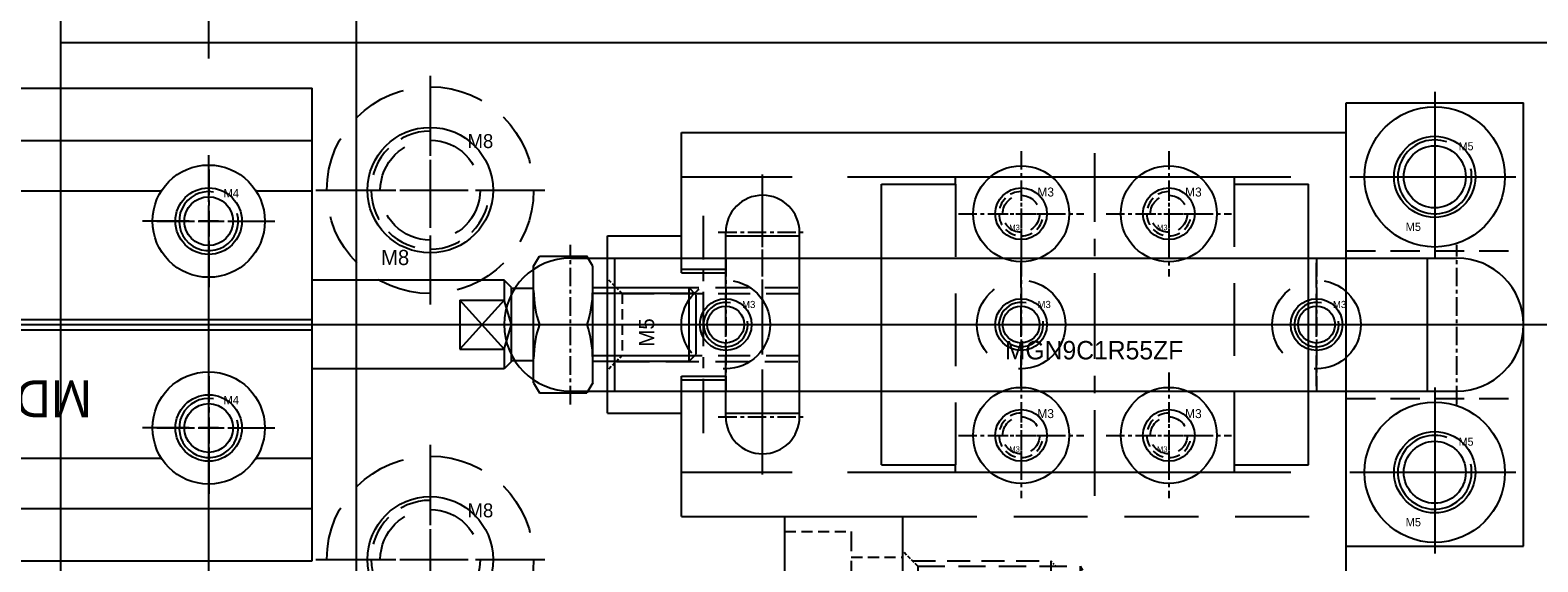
# Model space of a CAD drawing. Header units: millimetres. Extents: x -1657 to 8845, y -11980 to 3013.
# Tile 120 of 256: x 136 to 238, y 734 to 770. Entities that reach past the tile are written whole.
import ezdxf

# ---------------------------------------------------------------- set-up
doc = ezdxf.new("R2010")
doc.units = ezdxf.units.MM
doc.linetypes.add('CENTER', pattern=[2, 1.25, -0.25, 0.25, -0.25])
doc.linetypes.add('DASHED', pattern=[0.75, 0.5, -0.25])
for name, color, linetype in [('图层14', 143, 'Continuous'), ('图层19', 51, 'Continuous'), ('图层38', 115, 'Continuous'), ('图层43', 223, 'Continuous'), ('图层44', 120, 'Continuous'), ('图层45', 74, 'Continuous'), ('图层46', 190, 'Continuous'), ('图层48', 244, 'Continuous'), ('图层64', 190, 'Continuous'), ('错位', 252, 'Continuous'), ('错位线轨', 251, 'Continuous')]:
    doc.layers.add(name, color=color, linetype=linetype)

# ---------------------------------------------------------------- blocks, each defined once
blk = doc.blocks.new('8P')
at = {"color": 1, "linetype": 'CENTER', "ltscale": 3.1}
for p, q in [((0, 7.75), (0, -7.75)), ((-7.75, 0), (7.75, 0))]:
    blk.add_line(p, q, dxfattribs=at)
at = {"color": 4, "linetype": 'DASHED', "ltscale": 7.326667}
blk.add_circle((0, 0), 7, dxfattribs=at)
blk.add_circle((0, 0), 4.25)
blk.add_text('M8', height=1.026).set_placement((-3.33, -5.07))
blk = doc.blocks.new('8E')
at = {"color": 1, "linetype": 'CENTER', "ltscale": 2.047946}
for p, q in [((0, 5.12), (0, -5.12)), ((-5.12, 0), (5.12, 0))]:
    blk.add_line(p, q, dxfattribs=at)
at = {"color": 4, "linetype": 'DASHED', "ltscale": 7.065}
blk.add_circle((0, 0), 3.38, dxfattribs=at)
at = {"color": 4, "linetype": 'DASHED', "ltscale": 4.186667}
blk.add_arc((0, 0), 4, 90, 0, dxfattribs=at)
blk.add_text('M8', height=0.941).set_placement((2.52, 2.85))
blk = doc.blocks.new('42758')
at = {"layer": '错位线轨', "ltscale": 0.8}
for p, q in [((0, 0), (0, 9)), ((0, 9), (55, 9)), ((55, 0), (55, 9)), ((0, 0), (55, 0))]:
    blk.add_line(p, q, dxfattribs=at)
at = {"layer": '错位线轨', "color": 1, "linetype": 'CENTER', "ltscale": 1.6704}
for p, q in [((7.5, 0.32), (7.5, 8.68)), ((27.5, 0.32), (27.5, 8.68)), ((47.5, 0.32), (47.5, 8.68)), ((3.32, 4.5), (11.68, 4.5)), ((23.32, 4.5), (31.68, 4.5)), ((43.32, 4.5), (51.68, 4.5))]:
    blk.add_line(p, q, dxfattribs=at)
at = {"layer": '错位线轨', "color": 1, "linetype": 'CENTER', "ltscale": 22.04}
blk.add_line((-4.11, 4.5), (59.39, 4.5), dxfattribs=at)
at = {"layer": '错位线轨', "color": 4, "linetype": 'DASHED', "ltscale": 9.765044}
for centre in [(7.5, 4.5), (27.5, 4.5), (47.5, 4.5)]:
    blk.add_circle(centre, 3, dxfattribs=at)
at = {"layer": '错位线轨', "ltscale": 0.8}
for centre in [(7.5, 4.5), (27.5, 4.5), (47.5, 4.5)]:
    blk.add_circle(centre, 1.75, dxfattribs=at)
blk = doc.blocks.new('3E')
at = {"color": 1, "linetype": 'CENTER', "ltscale": 0.696}
for p, q in [((0, 1.74), (0, -1.74)), ((-1.74, 0), (1.74, 0))]:
    blk.add_line(p, q, dxfattribs=at)
at = {"color": 4, "linetype": 'DASHED', "ltscale": 2.616667}
blk.add_circle((0, 0), 1.25, dxfattribs=at)
at = {"color": 4, "linetype": 'DASHED', "ltscale": 1.57}
blk.add_arc((0, 0), 1.5, 90, 360, dxfattribs=at)
at = {"ltscale": 0.5}
blk.add_text('M3', height=0.605, dxfattribs=at).set_placement((1.1, 1.17))
blk = doc.blocks.new('44CE9')
at = {"layer": '错位线轨', "color": 1, "linetype": 'CENTER', "ltscale": 4.64}
blk.add_line((0, 0), (0, 23.2), dxfattribs=at)
at = {"layer": '错位线轨', "ltscale": 1.5}
for p, q in [((-9.45, 21.6), (9.45, 21.6)), ((-9.45, 21.1), (-9.45, 21.6)), ((9.45, 21.1), (9.45, 21.6)), ((-14.45, 2.1), (-14.45, 21.1)), ((-14.45, 21.1), (-9.45, 21.1)), ((9.45, 21.1), (14.45, 21.1)), ((14.45, 2.1), (14.45, 21.1)), ((-14.45, 2.1), (-9.45, 2.1)), ((-9.45, 1.6), (-9.45, 2.1)), ((9.45, 1.6), (9.45, 2.1)), ((9.45, 2.1), (14.45, 2.1)), ((-9.45, 1.6), (9.45, 1.6))]:
    blk.add_line(p, q, dxfattribs=at)
at = {"layer": '错位线轨', "color": 4, "linetype": 'DASHED', "ltscale": 9.847975}
for p, q in [((-9.45, 21.1), (-9.45, 2.1)), ((9.45, 2.1), (9.45, 21.1))]:
    blk.add_line(p, q, dxfattribs=at)
at = {"layer": '错位线轨', "ltscale": 2.138047}
for p, q in [((-14.45, 16.1), (14.45, 16.1)), ((-14.45, 7.1), (14.45, 7.1))]:
    blk.add_line(p, q, dxfattribs=at)
at = {"layer": '错位线轨', "color": 1, "linetype": 'CENTER', "ltscale": 6.7048}
blk.add_line((-16.76, 11.6), (16.76, 11.6), dxfattribs=at)
at = {"layer": '错位线轨', "ltscale": 2.138047}
for p in [(-5, 19.1), (5, 19.1), (-5, 4.1), (5, 4.1)]:
    blk.add_blockref('3E', p, dxfattribs=at)
at = {"layer": '错位线轨', "ltscale": 1.5, "insert": (-6.1, 10.49), "char_height": 1.25, "width": 18.2278, "attachment_point": 1}
blk.add_mtext('MGN9C1R55ZF', dxfattribs=at)
blk = doc.blocks.new('3C')
at = {"color": 1, "linetype": 'CENTER'}
for p, q in [((0, 4.5), (0, -4.5)), ((-4.5, 0), (4.5, 0))]:
    blk.add_line(p, q, dxfattribs=at)
blk.add_circle((0, 0), 1.25)
at = {"color": 2, "linetype": 'Continuous'}
blk.add_arc((0, 0), 1.5, 77.2897, 8.5828, dxfattribs=at)
blk.add_text('M3', height=0.484).set_placement((1.11, 1.12))
blk = doc.blocks.new('3A')
at = {"color": 1, "linetype": 'CENTER'}
for p, q in [((0, 4.25), (0, -4.25)), ((-4.25, 0), (4.25, 0))]:
    blk.add_line(p, q, dxfattribs=at)
for radius in [3.25, 1.75]:
    blk.add_circle((0, 0), radius)
blk.add_text('M3', height=0.371).set_placement((-0.8, -1.11))
blk = doc.blocks.new('130B5')
at = {"layer": '图层45', "color": 4, "linetype": 'DASHED', "ltscale": 0.471405}
for p, q in [((0, 0), (-1, 1)), ((0, -4.2), (-1, -5.2))]:
    blk.add_line(p, q, dxfattribs=at)
at = {"layer": '图层45', "color": 4, "linetype": 'DASHED', "ltscale": 4.466667}
for p, q in [((-0.4, 0.4), (12, 0.4)), ((-0.4, -4.6), (12, -4.6))]:
    blk.add_line(p, q, dxfattribs=at)
at = {"layer": '图层45', "color": 4, "linetype": 'DASHED', "ltscale": 1.4}
blk.add_line((0, 0), (0, -4.2), dxfattribs=at)
at = {"layer": '图层45', "color": 4, "linetype": 'DASHED', "ltscale": 4.333333}
for p, q in [((0, 0), (12, 0)), ((0, -4.2), (12, -4.2))]:
    blk.add_line(p, q, dxfattribs=at)
at = {"layer": '图层45', "color": 1, "linetype": 'CENTER', "ltscale": 3.6}
blk.add_line((-3, -2.1), (13.58, -2.1), dxfattribs=at)
at = {"layer": '图层45'}
blk.add_text('M5', height=1.031, rotation=90, dxfattribs=at).set_placement((2.16, -3.59))
blk = doc.blocks.new('4C')
at = {"color": 1, "linetype": 'CENTER', "ltscale": 1.3982}
for p, q in [((0, 3.5), (0, -3.5)), ((-3.5, 0), (3.5, 0))]:
    blk.add_line(p, q, dxfattribs=at)
blk.add_circle((0, 0), 1.65)
at = {"color": 2, "linetype": 'Continuous'}
blk.add_arc((0, 0), 2, 80.7475, 15.0508, dxfattribs=at)
blk.add_text('M4', height=0.558).set_placement((1.01, 1.61))
blk = doc.blocks.new('131BF')
at = {"layer": '图层44', "color": 4, "linetype": 'DASHED', "ltscale": 1.5}
for p, q in [((2.22, 4), (6.72, 4)), ((6.72, 2.25), (10.22, 2.25)), ((6.72, -2.25), (10.22, -2.25)), ((2.22, -4), (6.72, -4))]:
    blk.add_line(p, q, dxfattribs=at)
at = {"layer": '图层44', "color": 4, "linetype": 'DASHED', "ltscale": 2.666667}
blk.add_line((6.72, 4), (6.72, -4), dxfattribs=at)
at = {"layer": '图层44', "color": 1, "linetype": 'CENTER', "ltscale": 2.671598}
blk.add_line((0, 0), (12.36, 0), dxfattribs=at)
at = {"layer": '图层44'}
blk.add_text('M4', height=0.743, rotation=90, dxfattribs=at).set_placement((5.61, -2.9))
blk = doc.blocks.new('4F')
at = {"color": 4, "linetype": 'DASHED', "ltscale": 0.471405}
for p, q in [((1, 1.65), (0, 2.65)), ((1, -1.65), (0, -2.65))]:
    blk.add_line(p, q, dxfattribs=at)
at = {"color": 4, "linetype": 'DASHED', "ltscale": 3.116667}
for p, q in [((0.65, 2), (10, 2)), ((0.65, -2), (10, -2))]:
    blk.add_line(p, q, dxfattribs=at)
at = {"color": 4, "linetype": 'DASHED', "ltscale": 1.1}
for p, q in [((1, 1.65), (1, -1.65)), ((12, 1.65), (12, -1.65))]:
    blk.add_line(p, q, dxfattribs=at)
at = {"color": 4, "linetype": 'DASHED', "ltscale": 3.666667}
for p, q in [((1, 1.65), (12, 1.65)), ((1, -1.65), (12, -1.65))]:
    blk.add_line(p, q, dxfattribs=at)
at = {"color": 4, "linetype": 'DASHED', "ltscale": 0.164992}
for p, q in [((10, 2), (10.35, 1.65)), ((10, -2), (10.35, -1.65))]:
    blk.add_line(p, q, dxfattribs=at)
at = {"color": 4, "linetype": 'DASHED', "ltscale": 1.333333}
blk.add_line((10, 2), (10, -2), dxfattribs=at)
at = {"color": 4, "linetype": 'DASHED', "ltscale": 0.635085}
for p in [(12, 1.65), (12, -1.65)]:
    blk.add_line(p, (12.95, 0), dxfattribs=at)
at = {"color": 1, "linetype": 'CENTER', "ltscale": 3.210708}
blk.add_line((-2.16, 0), (13.9, 0), dxfattribs=at)
blk.add_text('M4', height=0.808, rotation=90).set_placement((3.46, -1.03))
blk = doc.blocks.new('5A')
at = {"color": 1, "linetype": 'CENTER'}
for p, q in [((0, 5.75), (0, -5.75)), ((-5.75, 0), (5.75, 0))]:
    blk.add_line(p, q, dxfattribs=at)
for radius in [4.75, 2.75]:
    blk.add_circle((0, 0), radius)
blk.add_text('M5', height=0.56).set_placement((-1.97, -3.66))
blk = doc.blocks.new('5C')
at = {"color": 1, "linetype": 'CENTER'}
for p, q in [((0, 4.5), (0, -4.5)), ((-4.5, 0), (4.5, 0))]:
    blk.add_line(p, q, dxfattribs=at)
blk.add_circle((0, 0), 2.1)
at = {"color": 2, "linetype": 'Continuous'}
blk.add_arc((0, 0), 2.5, 70.7735, 12.493, dxfattribs=at)
blk.add_text('M5', height=0.54).set_placement((1.62, 1.8))
blk = doc.blocks.new('1A107')
at = {"layer": '错位'}
for p, q in [((1.32, 16), (56.32, 16)), ((1.32, -16), (1.32, 16)), ((56.32, -16), (56.32, 16)), ((1.32, 12.45), (56.32, 12.45)), ((49.32, 8.33), (49.32, 11.47)), ((1.32, 9.05), (46.12, 9.05)), ((52.52, 9.05), (56.32, 9.05)), ((49.32, 7.67), (49.32, 6.33)), ((47.99, 7), (44.85, 7)), ((49.99, 7), (48.65, 7)), ((50.65, 7), (53.79, 7)), ((49.32, 5.67), (49.32, 2.53)), ((71.32, 3.95), (71.71, 4.62)), ((71.71, 4.62), (74.93, 4.62)), ((75.32, 3.95), (74.93, 4.62)), ((71.32, -3.95), (71.32, 3.95)), ((75.32, -3.95), (75.32, 3.95)), ((69.32, 3), (56.32, 3)), ((69.32, 3), (69.32, 1.66)), ((69.82, 2.5), (69.32, 3)), ((69.82, -2.5), (69.82, 2.5)), ((71.32, 2.45), (69.82, 2.45)), ((71.32, -2.5), (71.32, 2.5)), ((71.32, 2.5), (71.32, 2.5)), ((71.32, 2.12), (71.32, 2.12)), ((75.32, 2.5), (81.82, 2.5)), ((75.32, 2.12), (82.19, 2.12)), ((81.82, 2.5), (81.82, -2.5)), ((82.32, 2), (81.82, 2.5)), ((66.32, 1.66), (69.32, 1.66)), ((69.32, 1.66), (66.32, -1.66)), ((69.32, -1.66), (66.32, 1.66)), ((66.32, 1.66), (66.32, -1.66)), ((69.82, 0), (69.32, 1.66)), ((82.32, -2), (82.32, 2)), ((0, 0), (83.32, 0)), ((1.32, 0.35), (56.32, 0.35)), ((69.32, -1.66), (69.82, 0)), ((71.71, 0), (74.93, 0)), ((1.32, -0.35), (56.32, -0.35)), ((66.32, -1.66), (69.32, -1.66)), ((69.32, -1.66), (69.32, -3)), ((81.82, -2.5), (82.32, -2)), ((49.32, -5.67), (49.32, -2.53)), ((69.32, -3), (56.32, -3)), ((69.82, -2.5), (69.32, -3)), ((71.32, -2.45), (69.82, -2.45)), ((71.32, -2.12), (71.32, -2.12)), ((71.32, -2.5), (71.32, -2.5)), ((82.19, -2.12), (75.32, -2.12)), ((81.82, -2.5), (75.32, -2.5)), ((71.32, -3.95), (71.71, -4.62)), ((75.32, -3.95), (74.93, -4.62)), ((71.71, -4.62), (74.93, -4.62)), ((47.99, -7), (44.85, -7)), ((49.99, -7), (48.65, -7)), ((49.32, -6.33), (49.32, -7.67)), ((50.65, -7), (53.79, -7)), ((1.32, -9.05), (46.12, -9.05)), ((49.32, -8.33), (49.32, -11.47)), ((52.52, -9.05), (56.32, -9.05)), ((1.32, -12.45), (56.32, -12.45)), ((1.32, -16), (56.32, -16))]:
    blk.add_line(p, q, dxfattribs=at)
for centre, radius in [((49.32, 7), 3.8), ((49.32, 7), 2.25), ((49.32, -7), 3.8), ((49.32, -7), 2.25)]:
    blk.add_circle(centre, radius, dxfattribs=at)
for centre, start, end in [((78.42, 2.31), 180, 198.9842), ((68.22, 2.31), 341.0158, 0), ((78.42, -2.31), 161.0158, 180), ((68.22, -2.31), 0, 18.9842)]:
    blk.add_arc(centre, 7.1, start, end, dxfattribs=at)
blk.add_text('MD-16X15-S', height=2.5, rotation=180, dxfattribs=at).set_placement((41.42, -3.78))

msp = doc.modelspace()

# ---------------------------------------------------------------- linework, layer by layer
at = {"layer": '图层14', "ltscale": 0.625}
for p, q in [((137.9598, 769.0085), (347.4598, 769.0085)), ((137.9598, 707.0085), (137.9598, 769.0085))]:
    msp.add_line(p, q, dxfattribs=at)
at = {"layer": '图层14', "color": 1, "linetype": 'CENTER'}
for p, q in [((172.4598, 744.5085), (172.4598, 755.3085)), ((232.4598, 744.5085), (232.4598, 755.3085)), ((167.0598, 749.9085), (177.8598, 749.9085)), ((227.0598, 749.9085), (237.8598, 749.9085))]:
    msp.add_line(p, q, dxfattribs=at)
at = {"layer": '图层14', "ltscale": 0.875}
for p, q in [((172.4598, 754.4085), (232.4598, 754.4085)), ((172.4598, 745.4085), (232.4598, 745.4085))]:
    msp.add_line(p, q, dxfattribs=at)
at = {"layer": '图层14', "color": 1, "linetype": 'CENTER', "ltscale": 16.008}
msp.add_line((162.4398, 749.9085), (242.4798, 749.9085), dxfattribs=at)
at = {"layer": '图层14', "ltscale": 0.875}
for centre, start, end in [((172.4598, 749.9085), 90, 270), ((232.4598, 749.9085), 270, 90)]:
    msp.add_arc(centre, 4.5, start, end, dxfattribs=at)
at = {"layer": '图层19', "ltscale": 6.25}
for p, q in [((137.9598, 667.0085), (137.9598, 789.0085)), ((137.9598, 769.0085), (337.9598, 769.0085))]:
    msp.add_line(p, q, dxfattribs=at)
at = {"layer": '图层38', "color": 1, "linetype": 'CENTER', "ltscale": 6.032}
msp.add_line((147.9598, 703.9285), (147.9598, 734.0885), dxfattribs=at)
at = {"layer": '图层43', "ltscale": 0.875}
for p, q in [((179.9598, 762.9085), (224.9598, 762.9085)), ((179.9598, 753.6585), (179.9598, 762.9085)), ((224.9598, 717.9085), (224.9598, 762.9085)), ((182.9598, 753.6585), (182.9598, 756.1585)), ((187.9598, 743.6585), (187.9598, 756.1585)), ((179.9598, 736.9085), (179.9598, 746.1585)), ((182.9598, 743.6585), (182.9598, 746.1585)), ((179.9598, 736.9085), (194.9598, 736.9085)), ((194.9598, 717.9085), (194.9598, 736.9085))]:
    msp.add_line(p, q, dxfattribs=at)
at = {"layer": '图层43', "color": 4, "linetype": 'DASHED', "ltscale": 15}
for p, q in [((179.9598, 759.9085), (224.9598, 759.9085)), ((179.9598, 739.9085), (224.9598, 739.9085))]:
    msp.add_line(p, q, dxfattribs=at)
at = {"layer": '图层43', "color": 1, "linetype": 'CENTER', "ltscale": 4.06}
msp.add_line((185.4598, 739.7585), (185.4598, 760.0585), dxfattribs=at)
at = {"layer": '图层43', "color": 1, "linetype": 'CENTER'}
for p, q in [((185.4598, 753.1585), (185.4598, 759.1585)), ((182.4598, 756.1585), (188.4598, 756.1585)), ((185.4598, 740.6585), (185.4598, 746.6585)), ((182.4598, 743.6585), (188.4598, 743.6585))]:
    msp.add_line(p, q, dxfattribs=at)
at = {"layer": '图层43', "ltscale": 2.25}
for p, q in [((179.9598, 753.6585), (182.9598, 753.6585)), ((179.9598, 746.1585), (182.9598, 746.1585))]:
    msp.add_line(p, q, dxfattribs=at)
at = {"layer": '图层43', "color": 1, "linetype": 'CENTER', "ltscale": 10.44}
msp.add_line((176.3598, 749.9085), (228.5598, 749.9085), dxfattribs=at)
at = {"layer": '图层43', "color": 4, "linetype": 'DASHED', "ltscale": 10}
msp.add_line((194.9598, 736.9085), (224.9598, 736.9085), dxfattribs=at)
at = {"layer": '图层43', "ltscale": 2.25}
for centre, start, end in [((185.4598, 756.1585), 0, 180), ((185.4598, 743.6585), 180, 0)]:
    msp.add_arc(centre, 2.5, start, end, dxfattribs=at)
at = {"layer": '图层44', "ltscale": 1.125}
for p, q in [((186.9598, 707.9085), (186.9598, 736.9085)), ((186.9598, 736.9085), (194.9598, 736.9085)), ((194.9598, 707.9085), (194.9598, 736.9085))]:
    msp.add_line(p, q, dxfattribs=at)
at = {"layer": '图层45', "color": 1, "linetype": 'CENTER', "ltscale": 2.940478}
msp.add_line((181.4598, 742.5573), (181.4598, 757.2597), dxfattribs=at)
at = {"layer": '图层45', "ltscale": 1.25}
for p, q in [((174.9598, 743.9085), (174.9598, 755.9085)), ((174.9598, 755.9085), (179.9598, 755.9085)), ((179.9598, 753.4085), (179.9598, 755.9085)), ((182.9598, 755.9085), (187.9598, 755.9085)), ((182.9598, 753.4085), (182.9598, 755.9085)), ((187.9598, 743.9085), (187.9598, 755.9085)), ((179.9598, 753.4085), (182.9598, 753.4085)), ((179.9598, 746.4085), (182.9598, 746.4085)), ((179.9598, 743.9085), (179.9598, 746.4085)), ((182.9598, 743.9085), (182.9598, 746.4085)), ((174.9598, 743.9085), (179.9598, 743.9085)), ((182.9598, 743.9085), (187.9598, 743.9085))]:
    msp.add_line(p, q, dxfattribs=at)
at = {"layer": '图层46', "ltscale": 3}
for p, q in [((137.9598, 733.9085), (137.9598, 765.9085)), ((137.9598, 765.9085), (154.9598, 765.9085)), ((154.9598, 733.9085), (154.9598, 765.9085)), ((137.9598, 733.9085), (154.9598, 733.9085))]:
    msp.add_line(p, q, dxfattribs=at)
at = {"layer": '图层46', "color": 1, "linetype": 'CENTER'}
for p, q in [((147.9598, 754.2085), (147.9598, 759.6085)), ((145.2598, 756.9085), (150.6598, 756.9085)), ((147.9598, 740.2085), (147.9598, 745.6085)), ((145.2598, 742.9085), (150.6598, 742.9085))]:
    msp.add_line(p, q, dxfattribs=at)
at = {"layer": '图层46', "color": 1, "linetype": 'CENTER', "ltscale": 3.944}
msp.add_line((136.5998, 749.9085), (156.3198, 749.9085), dxfattribs=at)
at = {"layer": '图层46', "ltscale": 3}
for centre in [(147.9598, 756.9085), (147.9598, 742.9085)]:
    msp.add_circle(centre, 2.25, dxfattribs=at)
at = {"layer": '图层48', "ltscale": 2}
for p, q in [((224.9598, 734.9085), (224.9598, 764.9085)), ((224.9598, 764.9085), (236.9598, 764.9085)), ((236.9598, 734.9085), (236.9598, 764.9085)), ((224.9598, 734.9085), (236.9598, 734.9085))]:
    msp.add_line(p, q, dxfattribs=at)
at = {"layer": '图层48', "color": 4, "linetype": 'DASHED', "ltscale": 4}
for p, q in [((224.9598, 754.9085), (236.9598, 754.9085)), ((224.9598, 744.9085), (236.9598, 744.9085))]:
    msp.add_line(p, q, dxfattribs=at)
at = {"layer": '图层48', "color": 1, "linetype": 'CENTER', "ltscale": 2.784}
msp.add_line((223.9998, 749.9085), (237.9198, 749.9085), dxfattribs=at)
at = {"layer": '图层64', "color": 1, "linetype": 'CENTER', "ltscale": 39.904}
msp.add_line((147.9598, 628.2485), (147.9598, 827.7685), dxfattribs=at)
at = {"layer": '图层64', "ltscale": 1.625}
for p, q in [((137.9598, 642.0085), (137.9598, 814.0085)), ((157.9598, 642.0085), (157.9598, 814.0085))]:
    msp.add_line(p, q, dxfattribs=at)

# ---------------------------------------------------------------- block references
at = {"layer": '图层14'}
for p in [(162.9598, 759.0085), (162.9598, 734.0085)]:
    msp.add_blockref('8E', p, dxfattribs=at)
at = {"layer": '图层14', "ltscale": 2}
for p in [(230.9598, 759.9085), (230.9598, 739.9085)]:
    msp.add_blockref('5C', p, dxfattribs=at)
at = {"layer": '图层14', "ltscale": 1.125}
for p in [(147.9598, 756.9085), (147.9598, 742.9085)]:
    msp.add_blockref('4C', p, dxfattribs=at)
at = {"layer": '图层14', "ltscale": 2.25}
for p in [(182.9598, 749.9085), (202.9598, 749.9085), (222.9598, 749.9085)]:
    msp.add_blockref('3C', p, dxfattribs=at)
at = {"layer": '图层19'}
for p in [(162.9598, 759.0085), (162.9598, 734.0085)]:
    msp.add_blockref('8P', p, dxfattribs=at)
at = {"layer": '图层43', "ltscale": 2.25}
for p in [(202.9598, 757.4085), (212.9598, 757.4085), (202.9598, 742.4085), (212.9598, 742.4085)]:
    msp.add_blockref('3A', p, dxfattribs=at)
at = {"layer": '图层43', "ltscale": 1.125}
msp.add_blockref('4F', (194.9598, 731.9085), dxfattribs=at)
at = {"layer": '图层44', "ltscale": 1.125}
msp.add_blockref('131BF', (184.7448, 731.9085), dxfattribs=at)
at = {"layer": '图层45', "ltscale": 1.25}
msp.add_blockref('130B5', (175.9598, 752.0085), dxfattribs=at)
at = {"layer": '图层48', "ltscale": 2}
for p in [(230.9598, 759.9085), (230.9598, 739.9085)]:
    msp.add_blockref('5A', p, dxfattribs=at)
at = {"layer": '错位', "ltscale": 1.625}
msp.add_blockref('1A107', (98.6401, 749.9085), dxfattribs=at)
at = {"layer": '错位线轨', "ltscale": 1.749311}
msp.add_blockref('44CE9', (207.9598, 738.3085), dxfattribs=at)
at = {"layer": '错位线轨', "ltscale": 1.554943}
msp.add_blockref('42758', (175.4598, 745.4085), dxfattribs=at)

doc.saveas('drawing.dxf')
